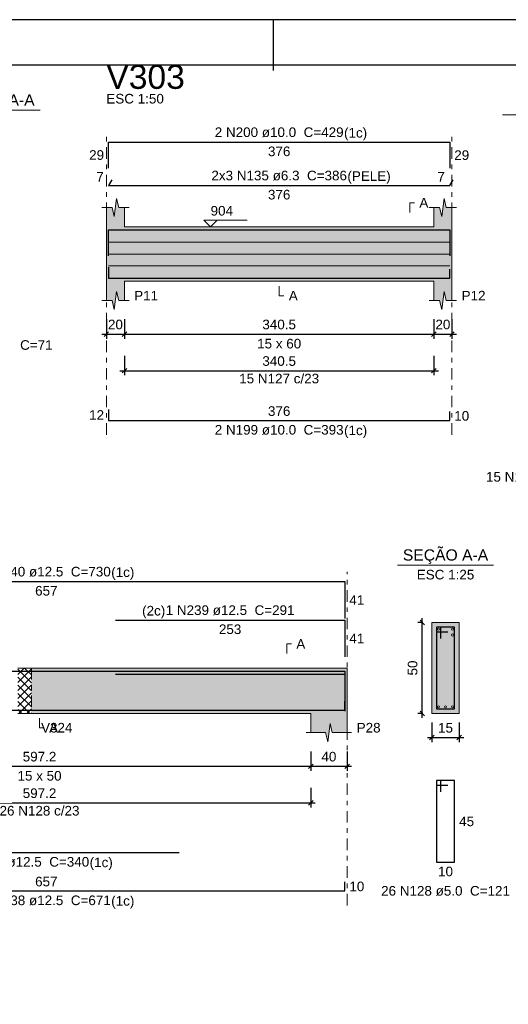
# Model space of a CAD drawing. Header units: millimetres. Extents: x 0 to 119, y 0 to 84.
# Tile 19 of 30: x 39 to 50, y 62 to 84. Entities that reach past the tile are written whole.
import ezdxf

# ---------------------------------------------------------------- set-up
doc = ezdxf.new("R2010")
doc.units = ezdxf.units.MM
doc.header["$MEASUREMENT"] = 0
doc.linetypes.add('DASHDOT', pattern=[2.54, 1.27, -0.635, 0, -0.635])
doc.linetypes.add('NULL', pattern=[0])
doc.layers.get('0').update_dxf_attribs({"lineweight": 18})
for name, color, linetype, lineweight in [('Descrição da armadura', 7, 'Continuous', 0), ('DT-Arm complementar', 5, 'Continuous', 5), ('DT-Barras na forma', 2, 'Continuous', 30), ('DT-Barras no corte', 5, 'Continuous', 5), ('DT-Barras rebatidas', 2, 'Continuous', 30), ('DT-Cotas', 9, 'Continuous', 5), ('DT-Forma', 5, 'Continuous', 5), ('DT-Hachura forma vigas', 254, 'Continuous', 5), ('DT-Hachura intersecção vigas', 9, 'Continuous', 5), ('DT-Hachura seção vigas', 254, 'Continuous', 5), ('DT-Pontilhado', 9, 'DASHDOT', 5), ('DT-Textos', 7, 'Continuous', 5), ('DT-Título', 3, 'Continuous', 20), ('Textos armaduras', 7, 'Continuous', 0)]:
    doc.layers.add(name, color=color, linetype=linetype, lineweight=lineweight)
doc.layers.add('SEDUC_MARF', color=1, linetype='Continuous')
doc.layers.add('SEDUC_MARGG', color=7, linetype='Continuous')
doc.styles.add('Arial', font='txt')
doc.dimstyles.new('UM_25.000000', dxfattribs={"dimtxt": 0.18, "dimasz": 0.1, "dimexe": 0.1, "dimexo": 0.2, "dimgap": 0, "dimtad": 1, "dimtih": 1, "dimtoh": 1, "dimdec": 1, "dimlfac": 25, "dimzin": 0, "dimdsep": 46, "dimtxsty": 'Standard', "dimcen": 0.09, "dimdle": 0.1, "dimadec": 1, "dimazin": 2, "dimtfac": 1, "dimtdec": 4, "dimtofl": 0, "dimtmove": 0, "dimatfit": 3, "dimfxl": 1, "dimtolj": 1, "dimarcsym": 0})
doc.dimstyles.new('UM_50.000000', dxfattribs={"dimtxt": 0.18, "dimasz": 0.1, "dimexe": 0.1, "dimexo": 0.2, "dimgap": 0, "dimtad": 1, "dimtih": 1, "dimtoh": 1, "dimdec": 1, "dimlfac": 50, "dimzin": 0, "dimdsep": 46, "dimtxsty": 'Standard', "dimcen": 0.09, "dimdle": 0.1, "dimadec": 1, "dimazin": 2, "dimtfac": 1, "dimtdec": 4, "dimtofl": 0, "dimtmove": 0, "dimatfit": 3, "dimfxl": 1, "dimtolj": 1, "dimarcsym": 0})

# ---------------------------------------------------------------- blocks, each defined once
blk = doc.blocks.new('_Oblique')
at = {"color": 0, "linetype": 'ByBlock', "lineweight": -2}
blk.add_line((-0.5, -0.5), (0.5, 0.5), dxfattribs=at)
blk = doc.blocks.new('*D24')
at = {"layer": 'Defpoints', "color": 0}
for p in [(41.226, 77.704), (41.626, 77.704), (41.626, 77.175)]:
    blk.add_point(p, dxfattribs=at)
at = {"layer": 'DT-Cotas', "color": 0, "lineweight": -2}
for p, q in [((41.226, 77.504), (41.226, 77.075)), ((41.626, 77.504), (41.626, 77.075)), ((41.126, 77.175), (41.726, 77.175))]:
    blk.add_line(p, q, dxfattribs=at)
at = {"layer": 'DT-Cotas', "color": 0, "lineweight": -2, "xscale": 0.1, "yscale": 0.1, "zscale": 0.1, "rotation": 180}
blk.add_blockref('_Oblique', (41.226, 77.175), dxfattribs=at)
at = {"layer": 'DT-Cotas', "color": 0, "lineweight": -2, "xscale": 0.1, "yscale": 0.1, "zscale": 0.1}
blk.add_blockref('_Oblique', (41.626, 77.175), dxfattribs=at)
at = {"layer": 'DT-Cotas', "color": 7, "insert": (41.426, 77.387), "char_height": 0.2118, "attachment_point": 5, "rotation": 0.0057, "style": 'Arial'}
blk.add_mtext('\\A1;20', dxfattribs=at)
blk = doc.blocks.new('*D25')
at = {"layer": 'Defpoints', "color": 0}
for p in [(41.626, 77.704), (48.436, 77.704), (48.436, 77.175)]:
    blk.add_point(p, dxfattribs=at)
at = {"layer": 'DT-Cotas', "color": 0, "lineweight": -2}
for p, q in [((41.626, 77.504), (41.626, 77.075)), ((48.436, 77.504), (48.436, 77.075)), ((41.526, 77.175), (48.536, 77.175))]:
    blk.add_line(p, q, dxfattribs=at)
at = {"layer": 'DT-Cotas', "color": 0, "lineweight": -2, "xscale": 0.1, "yscale": 0.1, "zscale": 0.1, "rotation": 180}
blk.add_blockref('_Oblique', (41.626, 77.175), dxfattribs=at)
at = {"layer": 'DT-Cotas', "color": 0, "lineweight": -2, "xscale": 0.1, "yscale": 0.1, "zscale": 0.1}
blk.add_blockref('_Oblique', (48.436, 77.175), dxfattribs=at)
at = {"layer": 'DT-Cotas', "color": 7, "insert": (45.031, 77.387), "char_height": 0.2118, "attachment_point": 5, "rotation": 0.0057, "style": 'Arial'}
blk.add_mtext('\\A1;340.5', dxfattribs=at)
blk = doc.blocks.new('*D26')
at = {"layer": 'Defpoints', "color": 0}
for p in [(48.436, 77.704), (48.836, 77.704), (48.836, 77.175)]:
    blk.add_point(p, dxfattribs=at)
at = {"layer": 'DT-Cotas', "color": 0, "lineweight": -2}
for p, q in [((48.436, 77.504), (48.436, 77.075)), ((48.836, 77.504), (48.836, 77.075)), ((48.336, 77.175), (48.936, 77.175))]:
    blk.add_line(p, q, dxfattribs=at)
at = {"layer": 'DT-Cotas', "color": 0, "lineweight": -2, "xscale": 0.1, "yscale": 0.1, "zscale": 0.1, "rotation": 180}
blk.add_blockref('_Oblique', (48.436, 77.175), dxfattribs=at)
at = {"layer": 'DT-Cotas', "color": 0, "lineweight": -2, "xscale": 0.1, "yscale": 0.1, "zscale": 0.1}
blk.add_blockref('_Oblique', (48.836, 77.175), dxfattribs=at)
at = {"layer": 'DT-Cotas', "color": 7, "insert": (48.636, 77.387), "char_height": 0.2118, "attachment_point": 5, "rotation": 0.0057, "style": 'Arial'}
blk.add_mtext('\\A1;20', dxfattribs=at)
blk = doc.blocks.new('*D29')
at = {"layer": 'Defpoints', "color": 0}
for p in [(41.626, 76.899), (48.436, 76.899), (48.436, 76.37)]:
    blk.add_point(p, dxfattribs=at)
at = {"layer": 'DT-Cotas', "color": 0, "lineweight": -2}
for p, q in [((41.626, 76.699), (41.626, 76.27)), ((48.436, 76.699), (48.436, 76.27)), ((41.526, 76.37), (48.536, 76.37))]:
    blk.add_line(p, q, dxfattribs=at)
at = {"layer": 'DT-Cotas', "color": 0, "lineweight": -2, "xscale": 0.1, "yscale": 0.1, "zscale": 0.1, "rotation": 180}
blk.add_blockref('_Oblique', (41.626, 76.37), dxfattribs=at)
at = {"layer": 'DT-Cotas', "color": 0, "lineweight": -2, "xscale": 0.1, "yscale": 0.1, "zscale": 0.1}
blk.add_blockref('_Oblique', (48.436, 76.37), dxfattribs=at)
at = {"layer": 'DT-Cotas', "color": 7, "insert": (45.031, 76.582), "char_height": 0.2118, "attachment_point": 5, "rotation": 0.0057, "style": 'Arial'}
blk.add_mtext('\\A1;340.5', dxfattribs=at)
blk = doc.blocks.new('*D72')
at = {"layer": 'Defpoints', "color": 0}
for p in [(33.783, 68.188), (45.726, 68.188), (45.726, 67.658)]:
    blk.add_point(p, dxfattribs=at)
at = {"layer": 'DT-Cotas', "color": 0, "lineweight": -2}
for p, q in [((33.783, 67.988), (33.783, 67.558)), ((45.726, 67.988), (45.726, 67.558)), ((33.683, 67.658), (45.826, 67.658))]:
    blk.add_line(p, q, dxfattribs=at)
at = {"layer": 'DT-Cotas', "color": 0, "lineweight": -2, "xscale": 0.1, "yscale": 0.1, "zscale": 0.1, "rotation": 180}
blk.add_blockref('_Oblique', (33.783, 67.658), dxfattribs=at)
at = {"layer": 'DT-Cotas', "color": 0, "lineweight": -2, "xscale": 0.1, "yscale": 0.1, "zscale": 0.1}
blk.add_blockref('_Oblique', (45.726, 67.658), dxfattribs=at)
at = {"layer": 'DT-Cotas', "color": 7, "insert": (39.755, 67.87), "char_height": 0.2118, "attachment_point": 5, "rotation": 0.0057, "style": 'Arial'}
blk.add_mtext('\\A1;597.2', dxfattribs=at)
blk = doc.blocks.new('*D73')
at = {"layer": 'Defpoints', "color": 0}
for p in [(45.726, 68.188), (46.526, 68.188), (46.526, 67.658)]:
    blk.add_point(p, dxfattribs=at)
at = {"layer": 'DT-Cotas', "color": 0, "lineweight": -2}
for p, q in [((45.726, 67.988), (45.726, 67.558)), ((46.526, 67.988), (46.526, 67.558)), ((45.626, 67.658), (46.626, 67.658))]:
    blk.add_line(p, q, dxfattribs=at)
at = {"layer": 'DT-Cotas', "color": 0, "lineweight": -2, "xscale": 0.1, "yscale": 0.1, "zscale": 0.1, "rotation": 180}
blk.add_blockref('_Oblique', (45.726, 67.658), dxfattribs=at)
at = {"layer": 'DT-Cotas', "color": 0, "lineweight": -2, "xscale": 0.1, "yscale": 0.1, "zscale": 0.1}
blk.add_blockref('_Oblique', (46.526, 67.658), dxfattribs=at)
at = {"layer": 'DT-Cotas', "color": 7, "insert": (46.126, 67.87), "char_height": 0.2118, "attachment_point": 5, "rotation": 0.0057, "style": 'Arial'}
blk.add_mtext('\\A1;40', dxfattribs=at)
blk = doc.blocks.new('*D75')
at = {"layer": 'Defpoints', "color": 0}
for p in [(48.182, 70.823), (48.394, 70.823), (48.394, 68.823)]:
    blk.add_point(p, dxfattribs=at)
at = {"layer": 'DT-Cotas', "color": 0, "lineweight": -2}
for p, q in [((48.182, 68.723), (48.182, 70.923)), ((48.194, 70.823), (48.082, 70.823)), ((48.194, 68.823), (48.082, 68.823))]:
    blk.add_line(p, q, dxfattribs=at)
at = {"layer": 'DT-Cotas', "color": 0, "lineweight": -2, "xscale": 0.1, "yscale": 0.1, "zscale": 0.1}
for p, rotation in [((48.182, 70.823), 90), ((48.182, 68.823), 270)]:
    blk.add_blockref('_Oblique', p, dxfattribs=dict(at, rotation=rotation))
at = {"layer": 'DT-Cotas', "color": 7, "insert": (47.97, 69.823), "char_height": 0.2118, "attachment_point": 5, "rotation": 90, "style": 'Arial'}
blk.add_mtext('\\A1;50', dxfattribs=at)
blk = doc.blocks.new('*D76')
at = {"layer": 'Defpoints', "color": 0}
for p in [(48.394, 68.823), (48.994, 68.823), (48.994, 68.293)]:
    blk.add_point(p, dxfattribs=at)
at = {"layer": 'DT-Cotas', "color": 0, "lineweight": -2}
for p, q in [((48.394, 68.623), (48.394, 68.193)), ((48.994, 68.623), (48.994, 68.193)), ((48.294, 68.293), (49.094, 68.293))]:
    blk.add_line(p, q, dxfattribs=at)
at = {"layer": 'DT-Cotas', "color": 0, "lineweight": -2, "xscale": 0.1, "yscale": 0.1, "zscale": 0.1, "rotation": 180}
blk.add_blockref('_Oblique', (48.394, 68.293), dxfattribs=at)
at = {"layer": 'DT-Cotas', "color": 0, "lineweight": -2, "xscale": 0.1, "yscale": 0.1, "zscale": 0.1}
blk.add_blockref('_Oblique', (48.994, 68.293), dxfattribs=at)
at = {"layer": 'DT-Cotas', "color": 7, "insert": (48.694, 68.505), "char_height": 0.2118, "attachment_point": 5, "rotation": 0.0057, "style": 'Arial'}
blk.add_mtext('\\A1;15', dxfattribs=at)
blk = doc.blocks.new('*D77')
at = {"layer": 'Defpoints', "color": 0}
for p in [(33.783, 67.383), (45.726, 67.383), (45.726, 66.853)]:
    blk.add_point(p, dxfattribs=at)
at = {"layer": 'DT-Cotas', "color": 0, "lineweight": -2}
for p, q in [((33.783, 67.183), (33.783, 66.753)), ((45.726, 67.183), (45.726, 66.753)), ((33.683, 66.853), (45.826, 66.853))]:
    blk.add_line(p, q, dxfattribs=at)
at = {"layer": 'DT-Cotas', "color": 0, "lineweight": -2, "xscale": 0.1, "yscale": 0.1, "zscale": 0.1, "rotation": 180}
blk.add_blockref('_Oblique', (33.783, 66.853), dxfattribs=at)
at = {"layer": 'DT-Cotas', "color": 0, "lineweight": -2, "xscale": 0.1, "yscale": 0.1, "zscale": 0.1}
blk.add_blockref('_Oblique', (45.726, 66.853), dxfattribs=at)
at = {"layer": 'DT-Cotas', "color": 7, "insert": (39.755, 67.065), "char_height": 0.2118, "attachment_point": 5, "rotation": 0.0057, "style": 'Arial'}
blk.add_mtext('\\A1;597.2', dxfattribs=at)

msp = doc.modelspace()

# ---------------------------------------------------------------- hatches: boundary and pattern name
at = {"layer": 'DT-Hachura forma vigas', "linetype": 'Continuous'}
for points in [[(48.8361, 77.916), (48.8361, 78.3396), (48.8361, 79.5396), (48.8361, 79.9632), (48.7111, 79.9632), (48.6611, 80.1632), (48.6111, 79.7632), (48.5611, 79.9632), (48.4361, 79.9632), (48.4361, 79.5396), (41.6261, 79.5396), (41.6261, 79.9632), (41.5011, 79.9632), (41.4511, 80.1632), (41.4011, 79.7632), (41.3511, 79.9632), (41.2261, 79.9632), (41.2261, 79.5396), (41.2261, 78.3396), (41.2261, 77.916), (41.3511, 77.916), (41.4011, 77.716), (41.4511, 78.116), (41.5011, 77.916), (41.6261, 77.916), (41.6261, 78.3396), (48.4361, 78.3396), (48.4361, 77.916), (48.5611, 77.916), (48.6111, 77.716), (48.6611, 78.116), (48.7111, 77.916), (48.8361, 77.916)], [(46.5263, 68.3993), (46.5263, 68.8229), (46.5263, 69.8229), (45.7263, 69.8229), (39.5763, 69.8229), (39.5763, 68.8229), (45.7263, 68.8229), (45.7263, 68.3993), (46.0513, 68.3993), (46.1013, 68.1993), (46.1513, 68.5993), (46.2013, 68.3993), (46.5263, 68.3993)]]:
    msp.add_hatch(color=254, dxfattribs=at).paths.add_polyline_path(points)
at = {"layer": 'DT-Hachura intersecção vigas', "linetype": 'Continuous'}
h = msp.add_hatch(dxfattribs=at)
h.set_pattern_fill('ANSI37', color=9, style=0)
h.paths.add_polyline_path([(39.2763, 68.8229), (39.5763, 68.8229), (39.5763, 69.8229), (39.2763, 69.8229), (39.2763, 68.8229)])
at = {"layer": 'DT-Hachura seção vigas', "linetype": 'Continuous'}
msp.add_hatch(color=254, dxfattribs=at).paths.add_polyline_path([(48.3939, 68.8229), (48.3939, 68.8229), (48.9939, 68.8229), (48.9939, 70.8229), (48.3939, 70.8229), (48.3939, 68.8229)])

# ---------------------------------------------------------------- linework, layer by layer
at = {"layer": 'DT-Arm complementar'}
for p, q in [((41.2761, 79.1996), (48.7861, 79.1996)), ((41.2761, 78.9396), (48.7861, 78.9396)), ((41.2761, 78.6796), (48.7861, 78.6796))]:
    msp.add_line(p, q, dxfattribs=at)
at = {"layer": 'DT-Barras na forma'}
for p, q in [((48.5939, 70.7229), (48.4939, 70.7229)), ((48.4939, 70.7229), (48.4939, 68.9229)), ((48.8939, 70.7229), (48.4939, 70.7229)), ((48.4939, 70.7229), (48.4939, 70.6229)), ((48.5939, 70.4729), (48.5939, 70.7229)), ((48.8939, 68.9229), (48.8939, 70.7229)), ((48.4939, 70.6229), (48.7439, 70.6229)), ((48.4939, 68.9229), (48.8939, 68.9229))]:
    msp.add_line(p, q, dxfattribs=at)
for points in [[(41.2761, 78.8963), (41.2761, 79.4696), (48.7861, 79.4696), (48.7861, 78.8963)], [(41.2761, 78.6496), (41.2761, 78.4096), (48.7861, 78.4096), (48.7861, 78.6096)], [(33.3329, 68.9825), (33.3329, 69.7504), (46.4763, 69.7504), (46.4763, 68.9376)], [(41.4263, 69.6854), (46.4763, 69.6854), (46.4763, 68.8726)], [(33.3329, 69.0954), (33.3329, 68.8954), (46.4763, 68.8954), (46.4763, 69.0954)], [(36.0329, 68.8954), (42.8263, 68.8954)]]:
    msp.add_lwpolyline(points, dxfattribs=at)
at = {"layer": 'DT-Barras no corte'}
for centre in [(48.5389, 70.6779), (48.8489, 70.6779), (48.8489, 70.5479), (48.5389, 68.9679), (48.6939, 68.9679), (48.8489, 68.9679)]:
    msp.add_circle(centre, 0.025, dxfattribs=at)
at = {"layer": 'DT-Barras rebatidas'}
for points in [[(41.2761, 80.8307), (41.2761, 81.4041), (48.7861, 81.4041), (48.7861, 80.8307)], [(41.3486, 80.5759), (41.2761, 80.4504), (48.7861, 80.4504), (48.8586, 80.5759)], [(41.2761, 75.515), (41.2761, 75.275), (48.7861, 75.275), (48.7861, 75.475)], [(33.3329, 70.9593), (33.3329, 71.7272), (46.4763, 71.7272), (46.4763, 70.9144)], [(41.4263, 70.88), (46.4763, 70.88), (46.4763, 70.0672)], [(48.5939, 67.0962), (48.5939, 67.3462), (48.4939, 67.3462), (48.4939, 65.5462), (48.8939, 65.5462), (48.8939, 67.3462), (48.4939, 67.3462), (48.4939, 67.2462), (48.7439, 67.2462)], [(36.0329, 65.7608), (42.8263, 65.7608)], [(33.3329, 65.1136), (33.3329, 64.9136), (46.4763, 64.9136), (46.4763, 65.1136)]]:
    msp.add_lwpolyline(points, dxfattribs=at)
at = {"layer": 'DT-Forma'}
for p, q in [((41.4011, 79.7632), (41.4511, 80.1632)), ((41.4511, 80.1632), (41.5011, 79.9632)), ((48.6111, 79.7632), (48.6611, 80.1632)), ((48.6611, 80.1632), (48.7111, 79.9632)), ((41.1261, 79.9632), (41.3511, 79.9632)), ((41.2261, 79.5396), (41.2261, 79.9632)), ((41.3511, 79.9632), (41.4011, 79.7632)), ((41.5011, 79.9632), (41.7261, 79.9632)), ((41.6261, 79.9632), (41.6261, 79.5396)), ((48.3361, 79.9632), (48.5611, 79.9632)), ((48.4361, 79.5396), (48.4361, 79.9632)), ((48.5611, 79.9632), (48.6111, 79.7632)), ((48.7111, 79.9632), (48.9361, 79.9632)), ((48.8361, 79.9632), (48.8361, 79.5396)), ((41.6261, 79.5396), (48.4361, 79.5396)), ((41.2261, 78.3396), (41.2261, 77.916)), ((41.6261, 77.916), (41.6261, 78.3396)), ((41.6261, 78.3396), (48.4361, 78.3396)), ((48.4361, 78.3396), (48.4361, 77.916)), ((48.8361, 77.916), (48.8361, 78.3396)), ((41.4011, 77.716), (41.4511, 78.116)), ((41.4511, 78.116), (41.5011, 77.916)), ((48.6111, 77.716), (48.6611, 78.116)), ((48.6611, 78.116), (48.7111, 77.916)), ((41.1261, 77.916), (41.3511, 77.916)), ((41.3511, 77.916), (41.4011, 77.716)), ((41.5011, 77.916), (41.7261, 77.916)), ((48.3361, 77.916), (48.5611, 77.916)), ((48.5611, 77.916), (48.6111, 77.716)), ((48.7111, 77.916), (48.9361, 77.916)), ((48.9939, 70.8229), (48.3939, 70.8229)), ((48.3939, 70.8229), (48.3939, 68.8229)), ((48.9939, 68.8229), (48.9939, 70.8229)), ((39.2763, 69.8229), (39.5763, 69.8229)), ((39.5763, 69.8229), (45.7263, 69.8229)), ((45.7263, 69.8229), (46.5263, 69.8229)), ((39.2763, 68.8229), (39.5763, 68.8229)), ((39.5763, 68.8229), (45.7263, 68.8229)), ((45.7263, 68.8229), (45.7263, 68.3993)), ((46.5263, 68.3993), (46.5263, 68.8229)), ((48.3939, 68.8229), (48.9939, 68.8229)), ((46.1013, 68.1993), (46.1513, 68.5993)), ((46.1513, 68.5993), (46.2013, 68.3993)), ((45.6263, 68.3993), (46.0513, 68.3993)), ((46.0513, 68.3993), (46.1013, 68.1993)), ((46.2013, 68.3993), (46.6263, 68.3993))]:
    msp.add_line(p, q, dxfattribs=at)
at = {"layer": 'DT-Forma', "linetype": 'Continuous'}
for p, q in [((41.2261, 78.3396), (41.2261, 79.5396)), ((48.8361, 79.5396), (48.8361, 78.3396)), ((46.5263, 69.8229), (46.5263, 68.8229))]:
    msp.add_line(p, q, dxfattribs=at)
at = {"layer": 'DT-Pontilhado', "ltscale": 0.2}
for p, q in [((41.2261, 74.9573), (41.2261, 81.6159)), ((48.8361, 74.9573), (48.8361, 81.6159)), ((46.5263, 64.5959), (46.5263, 71.939)), ((39.5763, 69.8229), (39.5763, 68.8229))]:
    msp.add_line(p, q, dxfattribs=at)
at = {"layer": 'DT-Textos'}
for p, q in [((37.6476, 82.1074), (39.7656, 82.1074)), ((49.9447, 82.0045), (52.0627, 82.0045)), ((47.6349, 72.0878), (49.7529, 72.0878))]:
    msp.add_line(p, q, dxfattribs=at)
for points in [[(47.9066, 79.8573), (47.9066, 80.0691), (48.0125, 80.0691)], [(43.6691, 79.6879), (43.5209, 79.5396), (43.3726, 79.6879), (44.3257, 79.6879)], [(45.0311, 78.2337), (45.0311, 78.0219), (45.137, 78.0219)], [(45.1968, 70.1406), (45.1968, 70.3524), (45.3027, 70.3524)], [(39.7546, 68.717), (39.7546, 68.5052), (39.8605, 68.5052)]]:
    msp.add_lwpolyline(points, dxfattribs=at)
at = {"layer": 'SEDUC_MARF'}
msp.add_line((44.9015, 84.1), (44.9015, 82.9804), dxfattribs=at)
msp.add_lwpolyline([(118.9, 84.1), (0, 84.1), (0, 0), (118.9, 0)], close=True, dxfattribs=at)
at = {"layer": 'SEDUC_MARGG'}
msp.add_lwpolyline([(2.5, 1), (117.9, 1), (117.9, 83.1), (2.5, 83.1), (2.5, 1)], dxfattribs=at)

# ---------------------------------------------------------------- texts
at = {"layer": 'Descrição da armadura', "linetype": 'NULL', "char_height": 0.2118, "attachment_point": 8, "line_spacing_factor": 0.9, "style": 'Arial'}
for s, insert, width in [('2 N200 ø10.0  C=429', (45.0313, 81.5104), 5.562109), ('2x3 N135 ø6.3  C=386', (45.0313, 80.5564), 5.852109), ('21 N126 ø5.0  C=71', (38.7066, 76.8244), 5.239541), ('15 N127 c/23', (45.0311, 76.0882), 3.450264), ('2 N199 ø10.0  C=393', (45.0313, 74.9574), 5.562109), ('15 N127 ø5.0  C=141', (51.0033, 73.9214), 5.562109), ('2 N240 ø12.5  C=730', (39.905, 71.8335), 5.562109), ('1 N239 ø12.5  C=291', (43.951, 70.9855), 5.562109), ('26 N128 c/23', (39.7546, 66.5715), 3.450264), ('1 N237 ø12.5  C=340', (39.43, 65.4435), 5.562109), ('26 N128 ø5.0  C=121', (48.694, 64.8045), 5.562109), ('2 N238 ø12.5  C=671', (39.905, 64.5955), 5.562109)]:
    msp.add_mtext(s, dxfattribs=dict(at, insert=insert, width=width))
at = {"layer": 'DT-Textos', "linetype": 'NULL', "line_spacing_factor": 0.798, "style": 'Arial'}
for s, insert, char_height, width, attachment_point in [('SEÇÃO A-A', (38.7066, 82.1315), 0.2471, 3.812061, 8), ('ESC 1:50', (41.2263, 82.2514), 0.2118, 2.482559, 7), ('(1c)', (46.4593, 81.4405), 0.2118, 0.998857, 7), ('(PELE)', (46.5333, 80.4865), 0.2118, 1.869424, 7), ('A', (48.1183, 79.9634), 0.2118, 0.386855, 7), ('904', (43.5213, 79.7834), 0.2118, 0.967705, 7), ('P11', (41.8383, 77.9164), 0.2118, 1.031992, 7), ('A', (45.2433, 77.9164), 0.2118, 0.386855, 7), ('P12', (49.0483, 77.9164), 0.2118, 1.031992, 7), ('15 x 60', (45.0313, 76.8574), 0.2118, 1.902559, 8), ('(1c)', (46.4593, 74.8875), 0.2118, 0.998857, 7), ('SEÇÃO A-A', (48.694, 72.1126), 0.2471, 3.812061, 8), ('(1c)', (41.333, 71.7636), 0.2118, 0.998857, 7), ('ESC 1:25', (48.694, 71.7705), 0.2118, 2.482559, 8), ('(2c)', (42.523, 70.9156), 0.2118, 0.998857, 9), ('A', (45.409, 70.2465), 0.2118, 0.386855, 7), ('V324', (39.788, 68.3995), 0.2118, 1.354561, 7), ('A', (39.966, 68.3995), 0.2118, 0.386855, 7), ('P28', (46.738, 68.3995), 0.2118, 1.031992, 7), ('15 x 50', (39.755, 67.3405), 0.2118, 1.902559, 8), ('(1c)', (40.858, 65.3736), 0.2118, 0.998857, 7), ('(1c)', (41.333, 64.5256), 0.2118, 0.998857, 7)]:
    msp.add_mtext(s, dxfattribs=dict(at, insert=insert, char_height=char_height, width=width, attachment_point=attachment_point))
at = {"layer": 'DT-Título', "linetype": 'NULL', "insert": (41.2263, 82.5692), "char_height": 0.5295, "width": 3.456465, "attachment_point": 7, "line_spacing_factor": 0.798, "style": 'Arial'}
msp.add_mtext('V303', dxfattribs=at)
at = {"layer": 'Textos armaduras', "linetype": 'NULL', "char_height": 0.2118, "line_spacing_factor": 0.9, "style": 'Arial'}
for s, insert, width, attachment_point in [('376', (45.0311, 81.3068), 1.367705, 2), ('29', (41.1761, 81.0115), 1.045137, 9), ('29', (48.8861, 81.2233), 1.045137, 1), ('7', (41.1695, 80.5362), 0.722568, 9), ('7', (48.6795, 80.5362), 0.722568, 9), ('376', (45.0311, 80.3531), 1.367705, 2), ('12', (41.1761, 75.2891), 1.045137, 9), ('376', (45.0311, 75.3723), 1.367705, 8), ('10', (48.8861, 75.4809), 1.045137, 1), ('657', (39.9046, 71.6299), 1.367705, 2), ('41', (46.5763, 71.4267), 1.045137, 1), ('253', (43.9513, 70.7827), 1.367705, 2), ('41', (46.5763, 70.5795), 1.045137, 1), ('45', (48.9939, 66.5521), 1.045137, 1), ('657', (39.9046, 65.0109), 1.367705, 8), ('10', (48.6939, 65.4489), 1.045137, 2), ('10', (46.5763, 65.1195), 1.045137, 1)]:
    msp.add_mtext(s, dxfattribs=dict(at, insert=insert, width=width, attachment_point=attachment_point))

# ---------------------------------------------------------------- dimensions: what is measured, and where the dimension line sits
at = {"layer": 'DT-Cotas'}
for base, p1, p2, dimstyle, override, picture, middle in [((41.6261, 77.1747), (41.2261, 77.7042), (41.6261, 77.7042), 'UM_50.000000', {"dimtxt": 0.2118, "dimasz": 0.1, "dimexe": 0.1, "dimexo": 0.2, "dimtad": 1, "dimtih": 0, "dimtoh": 0, "dimdec": 1, "dimlfac": 50, "dimzin": 8, "dimtxsty": 'Arial', "dimblk": 'Oblique', "dimblk1": 'Oblique', "dimblk2": 'Oblique', "dimsah": 1, "dimdle": 0.1, "dimse1": 0, "dimse2": 0, "dimclrt": 7, "dimadec": 1, "dimazin": 3, "dimtmove": 2, "dimldrblk": 'Oblique'}, '*D24', (41.4261, 77.3865)), ((48.4361, 77.1747), (41.6261, 77.7042), (48.4361, 77.7042), 'UM_50.000000', {"dimtxt": 0.2118, "dimasz": 0.1, "dimexe": 0.1, "dimexo": 0.2, "dimtad": 1, "dimtih": 0, "dimtoh": 0, "dimdec": 1, "dimlfac": 50, "dimzin": 8, "dimtxsty": 'Arial', "dimblk": 'Oblique', "dimblk1": 'Oblique', "dimblk2": 'Oblique', "dimsah": 1, "dimdle": 0.1, "dimse1": 0, "dimse2": 0, "dimclrt": 7, "dimadec": 1, "dimazin": 3, "dimtmove": 2, "dimldrblk": 'Oblique'}, '*D25', (45.0311, 77.3865)), ((48.8361, 77.1747), (48.4361, 77.7042), (48.8361, 77.7042), 'UM_50.000000', {"dimtxt": 0.2118, "dimasz": 0.1, "dimexe": 0.1, "dimexo": 0.2, "dimtad": 1, "dimtih": 0, "dimtoh": 0, "dimdec": 1, "dimlfac": 50, "dimzin": 8, "dimtxsty": 'Arial', "dimblk": 'Oblique', "dimblk1": 'Oblique', "dimblk2": 'Oblique', "dimsah": 1, "dimdle": 0.1, "dimse1": 0, "dimse2": 0, "dimclrt": 7, "dimadec": 1, "dimazin": 3, "dimtmove": 2, "dimldrblk": 'Oblique'}, '*D26', (48.6361, 77.3865)), ((48.4361, 76.3699), (41.6261, 76.8994), (48.4361, 76.8994), 'UM_50.000000', {"dimtxt": 0.2118, "dimasz": 0.1, "dimexe": 0.1, "dimexo": 0.2, "dimtad": 1, "dimtih": 0, "dimtoh": 0, "dimdec": 1, "dimlfac": 50, "dimzin": 8, "dimtxsty": 'Arial', "dimblk": 'Oblique', "dimblk1": 'Oblique', "dimblk2": 'Oblique', "dimsah": 1, "dimdle": 0.1, "dimse1": 0, "dimse2": 0, "dimclrt": 7, "dimadec": 1, "dimazin": 3, "dimtmove": 2, "dimldrblk": 'Oblique'}, '*D29', (45.0311, 76.5817)), ((48.9939, 68.2934), (48.3939, 68.8229), (48.9939, 68.8229), 'UM_25.000000', {"dimtxt": 0.2118, "dimasz": 0.1, "dimexe": 0.1, "dimexo": 0.2, "dimtad": 1, "dimtih": 0, "dimtoh": 0, "dimdec": 1, "dimlfac": 25, "dimzin": 8, "dimtxsty": 'Arial', "dimblk": 'Oblique', "dimblk1": 'Oblique', "dimblk2": 'Oblique', "dimsah": 1, "dimdle": 0.1, "dimse1": 0, "dimse2": 0, "dimclrt": 7, "dimadec": 1, "dimazin": 3, "dimtmove": 2, "dimldrblk": 'Oblique'}, '*D76', (48.6939, 68.5052)), ((45.7263, 67.658), (33.7829, 68.1875), (45.7263, 68.1875), 'UM_50.000000', {"dimtxt": 0.2118, "dimasz": 0.1, "dimexe": 0.1, "dimexo": 0.2, "dimtad": 1, "dimtih": 0, "dimtoh": 0, "dimdec": 1, "dimlfac": 50, "dimzin": 8, "dimtxsty": 'Arial', "dimblk": 'Oblique', "dimblk1": 'Oblique', "dimblk2": 'Oblique', "dimsah": 1, "dimdle": 0.1, "dimse1": 0, "dimse2": 0, "dimclrt": 7, "dimadec": 1, "dimazin": 3, "dimtmove": 2, "dimldrblk": 'Oblique'}, '*D72', (39.7546, 67.8698)), ((46.5263, 67.658), (45.7263, 68.1875), (46.5263, 68.1875), 'UM_50.000000', {"dimtxt": 0.2118, "dimasz": 0.1, "dimexe": 0.1, "dimexo": 0.2, "dimtad": 1, "dimtih": 0, "dimtoh": 0, "dimdec": 1, "dimlfac": 50, "dimzin": 8, "dimtxsty": 'Arial', "dimblk": 'Oblique', "dimblk1": 'Oblique', "dimblk2": 'Oblique', "dimsah": 1, "dimdle": 0.1, "dimse1": 0, "dimse2": 0, "dimclrt": 7, "dimadec": 1, "dimazin": 3, "dimtmove": 2, "dimldrblk": 'Oblique'}, '*D73', (46.1263, 67.8698)), ((45.7263, 66.8532), (33.7829, 67.3827), (45.7263, 67.3827), 'UM_50.000000', {"dimtxt": 0.2118, "dimasz": 0.1, "dimexe": 0.1, "dimexo": 0.2, "dimtad": 1, "dimtih": 0, "dimtoh": 0, "dimdec": 1, "dimlfac": 50, "dimzin": 8, "dimtxsty": 'Arial', "dimblk": 'Oblique', "dimblk1": 'Oblique', "dimblk2": 'Oblique', "dimsah": 1, "dimdle": 0.1, "dimse1": 0, "dimse2": 0, "dimclrt": 7, "dimadec": 1, "dimazin": 3, "dimtmove": 2, "dimldrblk": 'Oblique'}, '*D77', (39.7546, 67.065))]:
    dim = msp.add_linear_dim(base=base, p1=p1, p2=p2, dimstyle=dimstyle, override=override, dxfattribs=at)
    dim.commit()
    dim.dimension.update_dxf_attribs({"geometry": picture, "text_midpoint": middle, "dimtype": 160, "text_rotation": 0.00573})
dim = msp.add_linear_dim(base=(48.1821, 70.8229), p1=(48.3939, 68.8229), p2=(48.3939, 70.8229), angle=90, dimstyle='UM_25.000000', override={"dimtxt": 0.2118, "dimasz": 0.1, "dimexe": 0.1, "dimexo": 0.2, "dimtad": 1, "dimtih": 0, "dimtoh": 0, "dimdec": 1, "dimlfac": 25, "dimzin": 8, "dimtxsty": 'Arial', "dimblk": 'Oblique', "dimblk1": 'Oblique', "dimblk2": 'Oblique', "dimsah": 1, "dimdle": 0.1, "dimse1": 0, "dimse2": 0, "dimclrt": 7, "dimadec": 1, "dimazin": 3, "dimtmove": 2, "dimldrblk": 'Oblique'}, dxfattribs=at)
dim.commit()
dim.dimension.update_dxf_attribs({"geometry": '*D75', "text_midpoint": (47.9703, 69.8229), "dimtype": 160, "text_rotation": 90})

doc.saveas('drawing.dxf')
